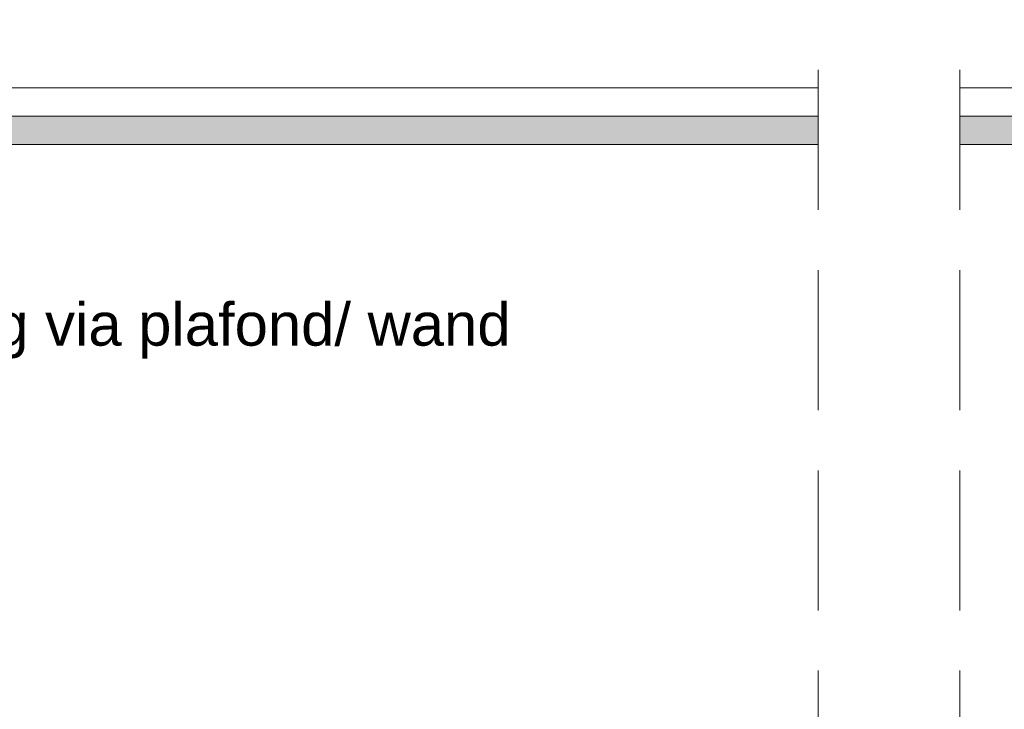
# Model space of a CAD drawing. Header units: millimetres. Extents: x -10538 to 13100, y -15694 to 32605.
# Tile 176 of 203: x 1314 to 3051, y 28264 to 29480. Entities that reach past the tile are written whole.
import ezdxf

# ---------------------------------------------------------------- set-up
doc = ezdxf.new("R2010")
doc.units = ezdxf.units.MM
doc.header["$LTSCALE"] = 100
doc.linetypes.add('[LS] Type-2', pattern=[3.52999, 2.469998, -1.059993])
for name, color, linetype, lineweight in [('5', 7, 'Continuous', 18), ('Geen', 7, 'Continuous', 9), ('none', 7, 'Continuous', 13)]:
    doc.layers.add(name, color=color, linetype=linetype, lineweight=lineweight)
doc.styles.add('Arial', font='Arial.ttf')

# ---------------------------------------------------------------- blocks, each defined once
blk = doc.blocks.new('Groep-75')
at = {"color": 255, "linetype": 'Continuous', "lineweight": 5, "transparency": 33554687}
blk.add_wipeout([(2722.6, 31862.6), (2972.6, 31862.6), (2972.6, 19862.6), (2722.6, 19862.6)], dxfattribs=at).dxf.layer = '5'
at = {"layer": '5', "color": 5, "linetype": '[LS] Type-2', "lineweight": 5, "true_color": 0x0000ff, "transparency": 33554687}
for p, q in [((2722.6, 31862.6), (2722.6, 19862.6)), ((2972.6, 31862.6), (2972.6, 19862.6))]:
    blk.add_line(p, q, dxfattribs=at)
blk = doc.blocks.new('Groep-92')
at = {"layer": 'Geen', "linetype": 'Continuous', "lineweight": 0, "true_color": 0xcccccc, "transparency": 33554687}
blk.add_hatch(color=254, dxfattribs=at).paths.add_polyline_path([(-215.8, 29309.9), (9786.9, 29309.9), (9786.9, 29259.9), (-215.8, 29259.9)])
at = {"layer": 'Geen', "color": 7, "linetype": 'Continuous', "lineweight": 9, "transparency": 33554687, "flags": 128}
for points in [[(-215.8, 29359.9), (9786.9, 29359.9), (9786.9, 29309.9), (-215.8, 29309.9)], [(-215.8, 29309.9), (9786.9, 29309.9), (9786.9, 29259.9), (-215.8, 29259.9)]]:
    blk.add_lwpolyline(points, close=True, dxfattribs=at)
at = {"layer": 'Geen', "color": 7, "transparency": 33554687, "insert": (819.6, 28980.9), "char_height": 75.516, "attachment_point": 1, "line_spacing_factor": 0.962448, "style": 'Arial'}
blk.add_mtext('verwaming via plafond/ wand', dxfattribs=at)
at = {"layer": '5', "color": 7, "transparency": 33554687}
blk.add_blockref('Groep-75', (0, 0), dxfattribs=at)

msp = doc.modelspace()

# ---------------------------------------------------------------- block references
at = {"layer": 'none', "color": 7}
msp.add_blockref('Groep-92', (0, 0), dxfattribs=at)

doc.saveas('drawing.dxf')
